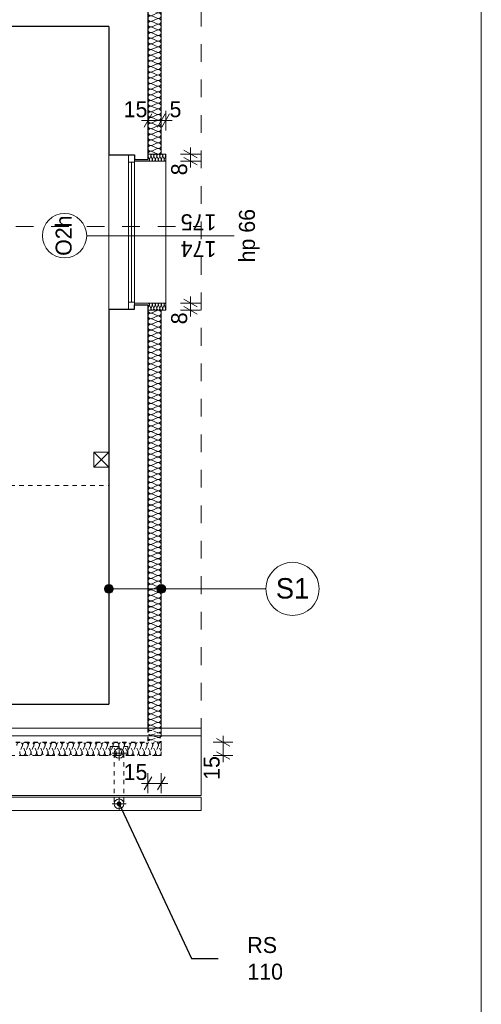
# Model space of a CAD drawing. Extents: x -21260 to 35740, y -2672 to 187028.
# Tile 110 of 120: x 30539 to 35740, y 128511 to 139611. Entities that reach past the tile are written whole.
import ezdxf

# ---------------------------------------------------------------- set-up
doc = ezdxf.new("R2010")
doc.units = 0
doc.header["$MEASUREMENT"] = 0
for name, pattern in [('Hidden Line', [100, 50, -50]), ('Hidden Line copy', [80, 40, -40]), ('Krawędzie ukryte', [150, 100, -50]), ('Przerywana', [400, 200, -200])]:
    doc.linetypes.add(name, pattern=pattern)
doc.layers.add('arch izolacje_Nr_Pióra__3', color=7, linetype='Continuous', lineweight=13, true_color=0xff6600)
doc.layers.add('Arch ocieplenie_Nr_Pióra__22', color=7, linetype='Continuous', lineweight=9, true_color=0x7f7f7f)
for name, color, linetype in [('Arch ocieplenie', 7, 'Continuous'), ('Arch opisy', 7, 'Continuous'), ('Arch wymiary', 7, 'Continuous')]:
    doc.layers.add(name, color=color, linetype=linetype)
for name, color, linetype, lineweight in [('Arch opisy okien_Nr_Pióra__21', 7, 'Continuous', 13), ('Arch opisy_Nr_Pióra__1', 7, 'Continuous', 25), ('Arch opisy_Nr_Pióra__21', 7, 'Continuous', 13), ('ARCH TABELA_Nr_Pióra__21', 7, 'Continuous', 13), ('Arch wymiary_Nr_Pióra__5', 7, 'Continuous', 13), ('INWENT DACH_Nr_Pióra__21', 7, 'Continuous', 13), ('INWENT KONST. DREWNIANA_Nr_Pióra__21', 7, 'Continuous', 13), ('INWENT ODWODNIENIE_Nr_Pióra__21', 7, 'Continuous', 13), ('INWENT OPISY_Nr_Pióra__21', 7, 'Continuous', 13), ('INWENT. OKNA_Nr_Pióra__5', 7, 'Continuous', 13), ('INWENT.ŚCIANY_Nr_Pióra__1', 7, 'Continuous', 25), ('INWENT.ŚCIANY_Nr_Pióra__21', 7, 'Continuous', 13)]:
    doc.layers.add(name, color=color, linetype=linetype, lineweight=lineweight)
doc.styles.add('GENERATED_STYLE_1', font='txt')
doc.styles.add('GENERATED_STYLE_4', font='txt')
doc.styles.add('GENERATED_STYLE_6', font='txt')
doc.styles.add('GENERATED_STYLE_7', font='txt')
doc.dimstyles.new('GENERATED_STYLE__1', dxfattribs={"dimtxt": 179.999995, "dimasz": 114, "dimexe": 0.18, "dimexo": 0, "dimgap": 0.09, "dimtad": 1, "dimdec": 0, "dimlfac": 0.1, "dimzin": 0, "dimdsep": 46, "dimtxsty": 'GENERATED_STYLE_1', "dimblk": 'ARROWHEAD_2', "dimblk1": 'ARROWHEAD_2', "dimblk2": 'ARROWHEAD_2', "dimcen": 0.09, "dimclrd": 7, "dimclre": 7, "dimclrt": 7, "dimazin": 0, "dimtfac": 1, "dimtdec": 4, "dimtmove": 0, "dimatfit": 3, "dimfxl": 0, "dimtolj": 1, "dimtzin": 0, "dimarcsym": 0})
doc.dimstyles.new('GENERATED_STYLE__3', dxfattribs={"dimtxt": 179.999995, "dimasz": 114, "dimexe": 0.18, "dimexo": 0, "dimgap": 0.09, "dimtad": 1, "dimtih": 1, "dimtoh": 1, "dimdec": 0, "dimlfac": 0.1, "dimzin": 0, "dimdsep": 46, "dimtxsty": 'GENERATED_STYLE_1', "dimblk": 'ARROWHEAD_2', "dimblk1": 'ARROWHEAD_2', "dimblk2": 'ARROWHEAD_2', "dimcen": 0.09, "dimclrd": 7, "dimclre": 7, "dimclrt": 7, "dimazin": 0, "dimtfac": 1, "dimtdec": 4, "dimtmove": 0, "dimatfit": 3, "dimfxl": 0, "dimtolj": 1, "dimtzin": 0, "dimarcsym": 0})
doc.dimstyles.new('GENERATED_STYLE__6', dxfattribs={"dimtxt": 0.18, "dimasz": 109.44, "dimexe": 0.18, "dimexo": 0.0625, "dimgap": 0.09, "dimtad": 0, "dimtih": 1, "dimtoh": 1, "dimdec": 4, "dimzin": 0, "dimdsep": 46, "dimcen": 0.09, "dimadec": 0, "dimazin": 0, "dimtfac": 1, "dimtdec": 4, "dimtmove": 0, "dimatfit": 3, "dimldrblk": 'ARROWHEAD_11', "dimfxl": 0, "dimtolj": 1, "dimtzin": 0, "dimarcsym": 0})

# ---------------------------------------------------------------- blocks, each defined once
blk = doc.blocks.new('Izolacja cieplna 14_213', base_point=(32134, 131466))
at = {"layer": 'Arch ocieplenie_Nr_Pióra__22', "linetype": 'Hidden Line copy'}
for p, q in [((30568, 131421), (30542, 131361)), ((30600, 131361), (30574, 131421)), ((30632, 131421), (30605, 131361)), ((30664, 131361), (30637, 131421)), ((30696, 131421), (30669, 131361)), ((30728, 131361), (30701, 131421)), ((30760, 131421), (30733, 131361)), ((30792, 131361), (30765, 131421)), ((30823, 131421), (30797, 131361)), ((30855, 131361), (30829, 131421)), ((30887, 131421), (30861, 131361)), ((30919, 131361), (30893, 131421)), ((30951, 131421), (30924, 131361)), ((30983, 131361), (30956, 131421)), ((31015, 131421), (30988, 131361)), ((31047, 131361), (31020, 131421)), ((31079, 131421), (31052, 131361)), ((31111, 131361), (31084, 131421)), ((31142, 131421), (31116, 131361)), ((31174, 131361), (31148, 131421)), ((31206, 131421), (31180, 131361)), ((31238, 131361), (31212, 131421)), ((31270, 131421), (31244, 131361)), ((31302, 131361), (31275, 131421)), ((31334, 131421), (31307, 131361)), ((31366, 131361), (31339, 131421)), ((31398, 131421), (31371, 131361)), ((31430, 131361), (31403, 131421)), ((31461, 131421), (31435, 131361)), ((31493, 131361), (31467, 131421)), ((31525, 131421), (31499, 131361)), ((31557, 131361), (31531, 131421)), ((31589, 131421), (31563, 131361)), ((31621, 131361), (31594, 131421)), ((31653, 131421), (31626, 131361)), ((31685, 131361), (31658, 131421)), ((31717, 131421), (31690, 131361)), ((31749, 131361), (31722, 131421)), ((31780, 131421), (31754, 131361)), ((31812, 131361), (31786, 131421)), ((31844, 131421), (31818, 131361)), ((31876, 131361), (31850, 131421)), ((31908, 131421), (31882, 131361)), ((31940, 131361), (31913, 131421)), ((31972, 131421), (31945, 131361)), ((32004, 131361), (31977, 131421)), ((32036, 131421), (32009, 131361)), ((32068, 131361), (32041, 131421)), ((32099, 131421), (32073, 131361)), ((32131, 131361), (32105, 131421))]:
    blk.add_line(p, q, dxfattribs=at)
for centre, start, end in [((30539, 131434), 336.3487, 203.6513), ((30603, 131434), 336.3487, 203.6513), ((30667, 131434), 336.3487, 203.6513), ((30730, 131434), 336.3487, 203.6513), ((30794, 131434), 336.3487, 203.6513), ((30858, 131434), 336.3487, 203.6513), ((30922, 131434), 336.3487, 203.6513), ((30986, 131434), 336.3487, 203.6513), ((31049, 131434), 336.3487, 203.6513), ((31113, 131434), 336.3487, 203.6513), ((31177, 131434), 336.3487, 203.6513), ((31241, 131434), 336.3487, 203.6513), ((31305, 131434), 336.3487, 203.6513), ((31368, 131434), 336.3487, 203.6513), ((31432, 131434), 336.3487, 203.6513), ((31496, 131434), 336.3487, 203.6513), ((31560, 131434), 336.3487, 203.6513), ((31624, 131434), 336.3487, 203.6513), ((31687, 131434), 336.3487, 203.6513), ((31751, 131434), 336.3487, 203.6513), ((31815, 131434), 336.3487, 203.6513), ((31879, 131434), 336.3487, 203.6513), ((31943, 131434), 336.3487, 203.6513), ((32006, 131434), 336.3487, 203.6513), ((32070, 131434), 336.3487, 203.6513), ((32134, 131434), 90, 203.6512), ((30571, 131348), 156.3487, 23.6512), ((30635, 131348), 156.3487, 23.6512), ((30698, 131348), 156.3487, 23.6512), ((30762, 131348), 156.3487, 23.6512), ((30826, 131348), 156.3487, 23.6512), ((30890, 131348), 156.3487, 23.6512), ((30954, 131348), 156.3487, 23.6512), ((31018, 131348), 156.3487, 23.6512), ((31081, 131348), 156.3487, 23.6512), ((31145, 131348), 156.3487, 23.6512), ((31209, 131348), 156.3487, 23.6512), ((31273, 131348), 156.3487, 23.6512), ((31337, 131348), 156.3487, 23.6512), ((31400, 131348), 156.3487, 23.6512), ((31464, 131348), 156.3487, 23.6512), ((31528, 131348), 156.3487, 23.6512), ((31592, 131348), 156.3487, 23.6512), ((31656, 131348), 156.3487, 23.6512), ((31719, 131348), 156.3487, 23.6512), ((31783, 131348), 156.3487, 23.6512), ((31847, 131348), 156.3487, 23.6512), ((31911, 131348), 156.3487, 23.6512), ((31975, 131348), 156.3487, 23.6512), ((32038, 131348), 156.3487, 23.6512), ((32102, 131348), 156.3487, 23.6512)]:
    blk.add_arc(centre, 31.9, start, end, dxfattribs=at)
blk = doc.blocks.new('Izolacja cieplna 14_215', base_point=(31984, 131466))
at = {"layer": 'Arch ocieplenie_Nr_Pióra__22', "linetype": 'Hidden Line copy'}
for p, q in [((32029, 131601), (32089, 131624)), ((32089, 131575), (32029, 131597)), ((32029, 131548), (32089, 131570)), ((32089, 131521), (32029, 131544)), ((32029, 131495), (32089, 131517)), ((32089, 131468), (32029, 131490))]:
    blk.add_line(p, q, dxfattribs=at)
for centre, start_param, end_param in [((32016, 131573), 4.299595, 8.266774), ((32016, 131519), 4.299595, 8.266774), ((32016, 131626), 0, 1.983589), ((32102, 131599), 1.158003, 5.125183), ((32102, 131546), 1.158003, 5.125183), ((32016, 131466), 4.299596, 6.283185), ((32102, 131493), 1.158003, 5.125183)]:
    blk.add_ellipse(centre, major_axis=(-31.9, 0), ratio=0.835901, start_param=start_param, end_param=end_param, dxfattribs=at)
blk = doc.blocks.new('Izolacja cieplna 14_217', base_point=(31984, 142936))
at = {"layer": 'Arch ocieplenie_Nr_Pióra__22', "linetype": 'Continuous'}
for p, q in [((32089, 142933), (32029, 142907)), ((32029, 142901), (32089, 142875)), ((32089, 142869), (32029, 142843)), ((32029, 142838), (32089, 142811)), ((32089, 142806), (32029, 142779)), ((32029, 142774), (32089, 142747)), ((32089, 142742), (32029, 142716)), ((32029, 142710), (32089, 142684)), ((32089, 142678), (32029, 142652)), ((32029, 142647), (32089, 142620)), ((32089, 142615), (32029, 142588)), ((32029, 142583), (32089, 142556)), ((32089, 142551), (32029, 142525)), ((32029, 142519), (32089, 142493)), ((32089, 142487), (32029, 142461)), ((32029, 142456), (32089, 142429)), ((32089, 142424), (32029, 142397)), ((32029, 142392), (32089, 142365)), ((32089, 142360), (32029, 142334)), ((32029, 142328), (32089, 142302)), ((32089, 142296), (32029, 142270)), ((32029, 142264), (32089, 142238)), ((32089, 142233), (32029, 142206)), ((32029, 142201), (32089, 142174)), ((32089, 142169), (32029, 142142)), ((32029, 142137), (32089, 142111)), ((32089, 142105), (32029, 142079)), ((32029, 142073), (32089, 142047)), ((32089, 142042), (32029, 142015)), ((32029, 142010), (32089, 141983)), ((32089, 141978), (32029, 141951)), ((32029, 141946), (32089, 141920)), ((32089, 141914), (32029, 141888)), ((32029, 141882), (32089, 141856)), ((32089, 141851), (32029, 141824)), ((32029, 141819), (32089, 141792)), ((32089, 141787), (32029, 141760)), ((32029, 141755), (32089, 141729)), ((32089, 141723), (32029, 141697)), ((32029, 141691), (32089, 141665)), ((32089, 141659), (32029, 141633)), ((32029, 141628), (32089, 141601)), ((32089, 141596), (32029, 141569)), ((32029, 141564), (32089, 141537)), ((32089, 141532), (32029, 141506)), ((32029, 141500), (32089, 141474)), ((32089, 141468), (32029, 141442)), ((32029, 141437), (32089, 141410)), ((32089, 141405), (32029, 141378)), ((32029, 141373), (32089, 141346)), ((32089, 141341), (32029, 141315)), ((32029, 141309), (32089, 141283)), ((32089, 141277), (32029, 141251)), ((32029, 141246), (32089, 141219)), ((32089, 141214), (32029, 141187)), ((32029, 141182), (32089, 141155)), ((32089, 141150), (32029, 141124)), ((32029, 141118), (32089, 141092)), ((32089, 141086), (32029, 141060)), ((32029, 141054), (32089, 141028)), ((32089, 141023), (32029, 140996)), ((32029, 140991), (32089, 140964)), ((32089, 140959), (32029, 140932)), ((32029, 140927), (32089, 140901)), ((32089, 140895), (32029, 140869)), ((32029, 140863), (32089, 140837)), ((32089, 140832), (32029, 140805)), ((32029, 140800), (32089, 140773)), ((32089, 140768), (32029, 140741)), ((32029, 140736), (32089, 140710)), ((32089, 140704), (32029, 140678)), ((32029, 140672), (32089, 140646)), ((32089, 140641), (32029, 140614)), ((32029, 140609), (32089, 140582)), ((32089, 140577), (32029, 140550)), ((32029, 140545), (32089, 140519)), ((32089, 140513), (32029, 140487)), ((32029, 140481), (32089, 140455)), ((32089, 140449), (32029, 140423)), ((32029, 140418), (32089, 140391)), ((32089, 140386), (32029, 140359)), ((32029, 140354), (32089, 140327)), ((32089, 140322), (32029, 140296)), ((32029, 140290), (32089, 140264)), ((32089, 140258), (32029, 140232)), ((32029, 140227), (32089, 140200)), ((32089, 140195), (32029, 140168)), ((32029, 140163), (32089, 140136)), ((32089, 140131), (32029, 140105)), ((32029, 140099), (32089, 140073)), ((32089, 140067), (32029, 140041)), ((32029, 140036), (32089, 140009)), ((32089, 140004), (32029, 139977)), ((32029, 139972), (32089, 139945)), ((32089, 139940), (32029, 139914)), ((32029, 139908), (32089, 139882)), ((32089, 139876), (32029, 139850)), ((32029, 139844), (32089, 139818)), ((32089, 139813), (32029, 139786)), ((32029, 139781), (32089, 139754)), ((32089, 139749), (32029, 139722)), ((32029, 139717), (32089, 139691)), ((32089, 139685), (32029, 139659)), ((32029, 139653), (32089, 139627)), ((32089, 139622), (32029, 139595)), ((32029, 139590), (32089, 139563)), ((32089, 139558), (32029, 139531)), ((32029, 139526), (32089, 139500)), ((32089, 139494), (32029, 139468)), ((32029, 139462), (32089, 139436)), ((32089, 139431), (32029, 139404)), ((32029, 139399), (32089, 139372)), ((32089, 139367), (32029, 139340)), ((32029, 139335), (32089, 139309)), ((32089, 139303), (32029, 139277)), ((32029, 139271), (32089, 139245)), ((32089, 139239), (32029, 139213)), ((32029, 139208), (32089, 139181)), ((32089, 139176), (32029, 139149)), ((32029, 139144), (32089, 139117)), ((32089, 139112), (32029, 139086)), ((32029, 139080), (32089, 139054)), ((32089, 139048), (32029, 139022)), ((32029, 139017), (32089, 138990)), ((32089, 138985), (32029, 138958)), ((32029, 138953), (32089, 138926)), ((32089, 138921), (32029, 138895)), ((32029, 138889), (32089, 138863)), ((32089, 138857), (32029, 138831)), ((32029, 138826), (32089, 138799)), ((32089, 138794), (32029, 138767)), ((32029, 138762), (32089, 138735)), ((32089, 138730), (32029, 138704)), ((32029, 138698), (32089, 138672)), ((32089, 138666), (32029, 138640)), ((32029, 138634), (32089, 138608)), ((32089, 138603), (32029, 138576)), ((32029, 138571), (32089, 138544)), ((32089, 138539), (32029, 138512)), ((32029, 138507), (32089, 138481)), ((32089, 138475), (32029, 138449)), ((32029, 138443), (32089, 138417)), ((32089, 138412), (32029, 138385)), ((32029, 138380), (32089, 138353)), ((32089, 138348), (32029, 138321)), ((32029, 138316), (32089, 138290)), ((32089, 138284), (32029, 138258)), ((32029, 138252), (32089, 138226)), ((32089, 138221), (32029, 138194)), ((32029, 138189), (32089, 138162)), ((32089, 138157), (32029, 138130)), ((32029, 138125), (32089, 138099))]:
    blk.add_line(p, q, dxfattribs=at)
for centre, start_param, end_param in [((32016, 142872), 1.158004, 5.125183), ((32016, 142936), 3.141593, 5.125182), ((32102, 142904), 4.299595, 8.266775), ((32102, 142840), 4.299595, 8.266775), ((32016, 142808), 1.158004, 5.125183), ((32016, 142745), 1.158004, 5.125183), ((32102, 142777), 4.299595, 8.266775), ((32102, 142713), 4.299595, 8.266775), ((32016, 142681), 1.158004, 5.125183), ((32016, 142617), 1.158004, 5.125183), ((32102, 142649), 4.299595, 8.266775), ((32016, 142554), 1.158004, 5.125183), ((32016, 142490), 1.158004, 5.125183), ((32102, 142586), 4.299595, 8.266775), ((32102, 142522), 4.299595, 8.266775), ((32016, 142426), 1.158004, 5.125183), ((32102, 142458), 4.299595, 8.266775), ((32102, 142395), 4.299595, 8.266775), ((32016, 142363), 1.158004, 5.125183), ((32016, 142299), 1.158004, 5.125183), ((32102, 142331), 4.299595, 8.266775), ((32102, 142267), 4.299595, 8.266775), ((32016, 142235), 1.158004, 5.125183), ((32016, 142172), 1.158004, 5.125183), ((32102, 142203), 4.299595, 8.266775), ((32016, 142108), 1.158004, 5.125183), ((32016, 142044), 1.158004, 5.125183), ((32102, 142140), 4.299595, 8.266775), ((32102, 142076), 4.299595, 8.266775), ((32016, 141981), 1.158004, 5.125183), ((32102, 142012), 4.299595, 8.266775), ((32102, 141949), 4.299595, 8.266775), ((32016, 141917), 1.158004, 5.125183), ((32016, 141853), 1.158004, 5.125183), ((32102, 141885), 4.299595, 8.266775), ((32102, 141821), 4.299595, 8.266775), ((32016, 141790), 1.158004, 5.125183), ((32016, 141726), 1.158004, 5.125183), ((32102, 141758), 4.299595, 8.266775), ((32016, 141662), 1.158004, 5.125183), ((32016, 141598), 1.158004, 5.125183), ((32102, 141694), 4.299595, 8.266775), ((32102, 141630), 4.299595, 8.266775), ((32016, 141535), 1.158004, 5.125183), ((32102, 141567), 4.299595, 8.266775), ((32102, 141503), 4.299595, 8.266775), ((32016, 141471), 1.158004, 5.125183), ((32016, 141407), 1.158004, 5.125183), ((32102, 141439), 4.299595, 8.266775), ((32016, 141344), 1.158004, 5.125183), ((32016, 141280), 1.158004, 5.125183), ((32102, 141376), 4.299595, 8.266775), ((32102, 141312), 4.299595, 8.266775), ((32016, 141216), 1.158004, 5.125183), ((32102, 141248), 4.299595, 8.266775), ((32102, 141185), 4.299595, 8.266775), ((32016, 141153), 1.158004, 5.125183), ((32016, 141089), 1.158004, 5.125183), ((32102, 141121), 4.299595, 8.266775), ((32102, 141057), 4.299595, 8.266775), ((32016, 141025), 1.158004, 5.125183), ((32016, 140962), 1.158004, 5.125183), ((32102, 140993), 4.299595, 8.266775), ((32016, 140898), 1.158004, 5.125183), ((32016, 140834), 1.158004, 5.125183), ((32102, 140930), 4.299595, 8.266775), ((32102, 140866), 4.299595, 8.266775), ((32016, 140771), 1.158004, 5.125183), ((32102, 140802), 4.299595, 8.266775), ((32102, 140739), 4.299595, 8.266775), ((32016, 140707), 1.158004, 5.125183), ((32016, 140643), 1.158004, 5.125183), ((32102, 140675), 4.299595, 8.266775), ((32102, 140611), 4.299595, 8.266775), ((32016, 140580), 1.158004, 5.125183), ((32016, 140516), 1.158004, 5.125183), ((32102, 140548), 4.299595, 8.266775), ((32016, 140452), 1.158004, 5.125183), ((32016, 140388), 1.158004, 5.125183), ((32102, 140484), 4.299595, 8.266775), ((32102, 140420), 4.299595, 8.266775), ((32016, 140325), 1.158004, 5.125183), ((32102, 140357), 4.299595, 8.266775), ((32102, 140293), 4.299595, 8.266775), ((32016, 140261), 1.158004, 5.125183), ((32016, 140197), 1.158004, 5.125183), ((32102, 140229), 4.299595, 8.266775), ((32102, 140166), 4.299595, 8.266775), ((32016, 140134), 1.158004, 5.125183), ((32016, 140070), 1.158004, 5.125183), ((32102, 140102), 4.299595, 8.266775), ((32016, 140006), 1.158004, 5.125183), ((32016, 139943), 1.158004, 5.125183), ((32102, 140038), 4.299595, 8.266775), ((32102, 139975), 4.299595, 8.266775), ((32016, 139879), 1.158004, 5.125183), ((32102, 139911), 4.299595, 8.266775), ((32102, 139847), 4.299595, 8.266775), ((32016, 139815), 1.158004, 5.125183), ((32016, 139752), 1.158004, 5.125183), ((32102, 139783), 4.299595, 8.266775), ((32102, 139720), 4.299595, 8.266775), ((32016, 139688), 1.158004, 5.125183), ((32016, 139624), 1.158004, 5.125183), ((32102, 139656), 4.299595, 8.266775), ((32016, 139561), 1.158004, 5.125183), ((32016, 139497), 1.158004, 5.125183), ((32102, 139592), 4.299595, 8.266775), ((32102, 139529), 4.299595, 8.266775), ((32016, 139433), 1.158004, 5.125183), ((32102, 139465), 4.299595, 8.266775), ((32102, 139401), 4.299595, 8.266775), ((32016, 139370), 1.158004, 5.125183), ((32016, 139306), 1.158004, 5.125183), ((32102, 139338), 4.299595, 8.266775), ((32102, 139274), 4.299595, 8.266775), ((32016, 139242), 1.158004, 5.125183), ((32016, 139178), 1.158004, 5.125183), ((32102, 139210), 4.299595, 8.266775), ((32016, 139115), 1.158004, 5.125183), ((32016, 139051), 1.158004, 5.125183), ((32102, 139147), 4.299595, 8.266775), ((32102, 139083), 4.299595, 8.266775), ((32016, 138987), 1.158004, 5.125183), ((32102, 139019), 4.299595, 8.266775), ((32102, 138956), 4.299595, 8.266775), ((32016, 138924), 1.158004, 5.125183), ((32016, 138860), 1.158004, 5.125183), ((32102, 138892), 4.299595, 8.266775), ((32102, 138828), 4.299595, 8.266775), ((32016, 138796), 1.158004, 5.125183), ((32016, 138733), 1.158004, 5.125183), ((32102, 138765), 4.299595, 8.266775), ((32016, 138669), 1.158004, 5.125183), ((32016, 138605), 1.158004, 5.125183), ((32102, 138701), 4.299595, 8.266775), ((32102, 138637), 4.299595, 8.266775), ((32016, 138542), 1.158004, 5.125183), ((32102, 138573), 4.299595, 8.266775), ((32102, 138510), 4.299595, 8.266775), ((32016, 138478), 1.158004, 5.125183), ((32016, 138414), 1.158004, 5.125183), ((32102, 138446), 4.299595, 8.266775), ((32102, 138382), 4.299595, 8.266775), ((32016, 138351), 1.158004, 5.125183), ((32016, 138287), 1.158004, 5.125183), ((32102, 138319), 4.299595, 8.266775), ((32016, 138223), 1.158004, 5.125183), ((32016, 138160), 1.158004, 5.125183), ((32102, 138255), 4.299595, 8.266775), ((32102, 138191), 4.299595, 8.266775), ((32016, 138096), 1.158004, 3.141593), ((32102, 138128), 4.299595, 8.266775)]:
    blk.add_ellipse(centre, major_axis=(31.9, 0), ratio=0.998132, start_param=start_param, end_param=end_param, dxfattribs=at)
blk = doc.blocks.new('Izolacja cieplna 14_218', base_point=(31984, 131626))
at = {"layer": 'Arch ocieplenie_Nr_Pióra__22', "linetype": 'Continuous'}
for p, q in [((32029, 136307), (32089, 136333)), ((32089, 136275), (32029, 136301)), ((32029, 136243), (32089, 136270)), ((32089, 136211), (32029, 136238)), ((32029, 136179), (32089, 136206)), ((32089, 136148), (32029, 136174)), ((32029, 136116), (32089, 136142)), ((32089, 136084), (32029, 136110)), ((32029, 136052), (32089, 136079)), ((32089, 136020), (32029, 136047)), ((32029, 135988), (32089, 136015)), ((32089, 135957), (32029, 135983)), ((32029, 135925), (32089, 135951)), ((32089, 135893), (32029, 135919)), ((32029, 135861), (32089, 135888)), ((32089, 135829), (32029, 135856)), ((32029, 135798), (32089, 135824)), ((32089, 135766), (32029, 135792)), ((32029, 135734), (32089, 135760)), ((32089, 135702), (32029, 135729)), ((32029, 135670), (32089, 135697)), ((32089, 135638), (32029, 135665)), ((32029, 135607), (32089, 135633)), ((32089, 135575), (32029, 135601)), ((32029, 135543), (32089, 135569)), ((32089, 135511), (32029, 135538)), ((32029, 135479), (32089, 135506)), ((32089, 135447), (32029, 135474)), ((32029, 135416), (32089, 135442)), ((32089, 135384), (32029, 135410)), ((32029, 135352), (32089, 135378)), ((32089, 135320), (32029, 135347)), ((32029, 135288), (32089, 135315)), ((32089, 135257), (32029, 135283)), ((32029, 135225), (32089, 135251)), ((32089, 135193), (32029, 135219)), ((32029, 135161), (32089, 135188)), ((32089, 135129), (32029, 135156)), ((32029, 135097), (32089, 135124)), ((32089, 135066), (32029, 135092)), ((32029, 135034), (32089, 135060)), ((32089, 135002), (32029, 135028)), ((32029, 134970), (32089, 134997)), ((32089, 134938), (32029, 134965)), ((32029, 134906), (32089, 134933)), ((32089, 134875), (32029, 134901)), ((32029, 134843), (32089, 134869)), ((32089, 134811), (32029, 134837)), ((32029, 134779), (32089, 134806)), ((32089, 134747), (32029, 134774)), ((32029, 134715), (32089, 134742)), ((32089, 134684), (32029, 134710)), ((32029, 134652), (32089, 134678)), ((32089, 134620), (32029, 134646)), ((32029, 134588), (32089, 134615)), ((32089, 134556), (32029, 134583)), ((32029, 134525), (32089, 134551)), ((32089, 134493), (32029, 134519)), ((32029, 134461), (32089, 134487)), ((32089, 134429), (32029, 134456)), ((32029, 134397), (32089, 134424)), ((32089, 134365), (32029, 134392)), ((32029, 134334), (32089, 134360)), ((32089, 134302), (32029, 134328)), ((32029, 134270), (32089, 134296)), ((32089, 134238), (32029, 134265)), ((32029, 134206), (32089, 134233)), ((32089, 134174), (32029, 134201)), ((32029, 134143), (32089, 134169)), ((32089, 134111), (32029, 134137)), ((32029, 134079), (32089, 134105)), ((32089, 134047), (32029, 134074)), ((32029, 134015), (32089, 134042)), ((32089, 133984), (32029, 134010)), ((32029, 133952), (32089, 133978)), ((32089, 133920), (32029, 133946)), ((32029, 133888), (32089, 133915)), ((32089, 133856), (32029, 133883)), ((32029, 133824), (32089, 133851)), ((32089, 133793), (32029, 133819)), ((32029, 133761), (32089, 133787)), ((32089, 133729), (32029, 133755)), ((32029, 133697), (32089, 133724)), ((32089, 133665), (32029, 133692)), ((32029, 133633), (32089, 133660)), ((32089, 133602), (32029, 133628)), ((32029, 133570), (32089, 133596)), ((32089, 133538), (32029, 133564)), ((32029, 133506), (32089, 133533)), ((32089, 133474), (32029, 133501)), ((32029, 133443), (32089, 133469)), ((32089, 133411), (32029, 133437)), ((32029, 133379), (32089, 133405)), ((32089, 133347), (32029, 133374)), ((32029, 133315), (32089, 133342)), ((32089, 133283), (32029, 133310)), ((32029, 133252), (32089, 133278)), ((32089, 133220), (32029, 133246)), ((32029, 133188), (32089, 133214)), ((32089, 133156), (32029, 133183)), ((32029, 133124), (32089, 133151)), ((32089, 133092), (32029, 133119)), ((32029, 133061), (32089, 133087)), ((32089, 133029), (32029, 133055)), ((32029, 132997), (32089, 133023)), ((32089, 132965), (32029, 132992)), ((32029, 132933), (32089, 132960)), ((32089, 132902), (32029, 132928)), ((32029, 132870), (32089, 132896)), ((32089, 132838), (32029, 132864)), ((32029, 132806), (32089, 132833)), ((32089, 132774), (32029, 132801)), ((32029, 132742), (32089, 132769)), ((32089, 132711), (32029, 132737)), ((32029, 132679), (32089, 132705)), ((32089, 132647), (32029, 132673)), ((32029, 132615), (32089, 132642)), ((32089, 132583), (32029, 132610)), ((32029, 132551), (32089, 132578)), ((32089, 132520), (32029, 132546)), ((32029, 132488), (32089, 132514)), ((32089, 132456), (32029, 132482)), ((32029, 132424), (32089, 132451)), ((32089, 132392), (32029, 132419)), ((32029, 132360), (32089, 132387)), ((32089, 132329), (32029, 132355)), ((32029, 132297), (32089, 132323)), ((32089, 132265), (32029, 132291)), ((32029, 132233), (32089, 132260)), ((32089, 132201), (32029, 132228)), ((32029, 132170), (32089, 132196)), ((32089, 132138), (32029, 132164)), ((32029, 132106), (32089, 132132)), ((32089, 132074), (32029, 132101)), ((32029, 132042), (32089, 132069)), ((32089, 132010), (32029, 132037)), ((32029, 131979), (32089, 132005)), ((32089, 131947), (32029, 131973)), ((32029, 131915), (32089, 131941)), ((32089, 131883), (32029, 131910)), ((32029, 131851), (32089, 131878)), ((32089, 131819), (32029, 131846)), ((32029, 131788), (32089, 131814)), ((32089, 131756), (32029, 131782)), ((32029, 131724), (32089, 131750)), ((32089, 131692), (32029, 131719)), ((32029, 131660), (32089, 131687)), ((32089, 131629), (32029, 131655))]:
    blk.add_line(p, q, dxfattribs=at)
for centre, start_param, end_param in [((32016, 136272), 4.299595, 8.266774), ((32016, 136336), 0, 1.983589), ((32102, 136304), 1.158003, 5.125183), ((32016, 136209), 4.299595, 8.266774), ((32102, 136240), 1.158003, 5.125183), ((32102, 136177), 1.158003, 5.125183), ((32016, 136145), 4.299595, 8.266774), ((32016, 136081), 4.299595, 8.266774), ((32102, 136113), 1.158003, 5.125183), ((32102, 136049), 1.158003, 5.125183), ((32016, 136018), 4.299595, 8.266774), ((32016, 135954), 4.299595, 8.266774), ((32102, 135986), 1.158003, 5.125183), ((32016, 135890), 4.299595, 8.266774), ((32016, 135827), 4.299595, 8.266774), ((32102, 135922), 1.158003, 5.125183), ((32102, 135858), 1.158003, 5.125183), ((32016, 135763), 4.299595, 8.266774), ((32102, 135795), 1.158003, 5.125183), ((32102, 135731), 1.158003, 5.125183), ((32016, 135699), 4.299595, 8.266774), ((32016, 135636), 4.299595, 8.266774), ((32102, 135668), 1.158003, 5.125183), ((32016, 135572), 4.299595, 8.266774), ((32016, 135508), 4.299595, 8.266774), ((32102, 135604), 1.158003, 5.125183), ((32102, 135540), 1.158003, 5.125183), ((32016, 135445), 4.299595, 8.266774), ((32102, 135477), 1.158003, 5.125183), ((32102, 135413), 1.158003, 5.125183), ((32016, 135381), 4.299595, 8.266774), ((32016, 135317), 4.299595, 8.266774), ((32102, 135349), 1.158003, 5.125183), ((32102, 135286), 1.158003, 5.125183), ((32016, 135254), 4.299595, 8.266774), ((32016, 135190), 4.299595, 8.266774), ((32102, 135222), 1.158003, 5.125183), ((32016, 135127), 4.299595, 8.266774), ((32016, 135063), 4.299595, 8.266774), ((32102, 135158), 1.158003, 5.125183), ((32102, 135095), 1.158003, 5.125183), ((32016, 134999), 4.299595, 8.266774), ((32102, 135031), 1.158003, 5.125183), ((32102, 134967), 1.158003, 5.125183), ((32016, 134936), 4.299595, 8.266774), ((32016, 134872), 4.299595, 8.266774), ((32102, 134904), 1.158003, 5.125183), ((32102, 134840), 1.158003, 5.125183), ((32016, 134808), 4.299595, 8.266774), ((32016, 134745), 4.299595, 8.266774), ((32102, 134776), 1.158003, 5.125183), ((32016, 134681), 4.299595, 8.266774), ((32016, 134617), 4.299595, 8.266774), ((32102, 134713), 1.158003, 5.125183), ((32102, 134649), 1.158003, 5.125183), ((32016, 134554), 4.299595, 8.266774), ((32102, 134586), 1.158003, 5.125183), ((32102, 134522), 1.158003, 5.125183), ((32016, 134490), 4.299595, 8.266774), ((32016, 134426), 4.299595, 8.266774), ((32102, 134458), 1.158003, 5.125183), ((32102, 134395), 1.158003, 5.125183), ((32016, 134363), 4.299595, 8.266774), ((32016, 134299), 4.299595, 8.266774), ((32102, 134331), 1.158003, 5.125183), ((32016, 134235), 4.299595, 8.266774), ((32016, 134172), 4.299595, 8.266774), ((32102, 134267), 1.158003, 5.125183), ((32102, 134204), 1.158003, 5.125183), ((32016, 134108), 4.299595, 8.266774), ((32102, 134140), 1.158003, 5.125183), ((32102, 134076), 1.158003, 5.125183), ((32016, 134045), 4.299595, 8.266774), ((32016, 133981), 4.299595, 8.266774), ((32102, 134013), 1.158003, 5.125183), ((32102, 133949), 1.158003, 5.125183), ((32016, 133917), 4.299595, 8.266774), ((32016, 133854), 4.299595, 8.266774), ((32102, 133885), 1.158003, 5.125183), ((32016, 133790), 4.299595, 8.266774), ((32016, 133726), 4.299595, 8.266774), ((32102, 133822), 1.158003, 5.125183), ((32102, 133758), 1.158003, 5.125183), ((32016, 133663), 4.299595, 8.266774), ((32102, 133694), 1.158003, 5.125183), ((32102, 133631), 1.158003, 5.125183), ((32016, 133599), 4.299595, 8.266774), ((32016, 133535), 4.299595, 8.266774), ((32102, 133567), 1.158003, 5.125183), ((32102, 133503), 1.158003, 5.125183), ((32016, 133472), 4.299595, 8.266774), ((32016, 133408), 4.299595, 8.266774), ((32102, 133440), 1.158003, 5.125183), ((32016, 133344), 4.299595, 8.266774), ((32016, 133281), 4.299595, 8.266774), ((32102, 133376), 1.158003, 5.125183), ((32102, 133313), 1.158003, 5.125183), ((32016, 133217), 4.299595, 8.266774), ((32102, 133249), 1.158003, 5.125183), ((32102, 133185), 1.158003, 5.125183), ((32016, 133153), 4.299595, 8.266774), ((32016, 133090), 4.299595, 8.266774), ((32102, 133122), 1.158003, 5.125183), ((32102, 133058), 1.158003, 5.125183), ((32016, 133026), 4.299595, 8.266774), ((32016, 132962), 4.299595, 8.266774), ((32102, 132994), 1.158003, 5.125183), ((32016, 132899), 4.299595, 8.266774), ((32016, 132835), 4.299595, 8.266774), ((32102, 132931), 1.158003, 5.125183), ((32102, 132867), 1.158003, 5.125183), ((32016, 132772), 4.299595, 8.266774), ((32102, 132803), 1.158003, 5.125183), ((32102, 132740), 1.158003, 5.125183), ((32016, 132708), 4.299595, 8.266774), ((32016, 132644), 4.299595, 8.266774), ((32102, 132676), 1.158003, 5.125183), ((32102, 132612), 1.158003, 5.125183), ((32016, 132581), 4.299595, 8.266774), ((32016, 132517), 4.299595, 8.266774), ((32102, 132549), 1.158003, 5.125183), ((32016, 132453), 4.299595, 8.266774), ((32016, 132390), 4.299595, 8.266774), ((32102, 132485), 1.158003, 5.125183), ((32102, 132421), 1.158003, 5.125183), ((32016, 132326), 4.299595, 8.266774), ((32102, 132358), 1.158003, 5.125183), ((32102, 132294), 1.158003, 5.125183), ((32016, 132262), 4.299595, 8.266774), ((32016, 132199), 4.299595, 8.266774), ((32102, 132231), 1.158003, 5.125183), ((32102, 132167), 1.158003, 5.125183), ((32016, 132135), 4.299595, 8.266774), ((32016, 132071), 4.299595, 8.266774), ((32102, 132103), 1.158003, 5.125183), ((32016, 132008), 4.299595, 8.266774), ((32016, 131944), 4.299595, 8.266774), ((32102, 132040), 1.158003, 5.125183), ((32102, 131976), 1.158003, 5.125183), ((32016, 131880), 4.299595, 8.266774), ((32102, 131912), 1.158003, 5.125183), ((32102, 131849), 1.158003, 5.125183), ((32016, 131817), 4.299595, 8.266774), ((32016, 131753), 4.299595, 8.266774), ((32102, 131785), 1.158003, 5.125183), ((32102, 131721), 1.158003, 5.125183), ((32016, 131690), 4.299595, 8.266774), ((32016, 131626), 4.299596, 6.283185), ((32102, 131658), 1.158003, 5.125183)]:
    blk.add_ellipse(centre, major_axis=(-31.9, 0), ratio=0.997574, start_param=start_param, end_param=end_param, dxfattribs=at)
blk = doc.blocks.new('Izolacja cieplna 14_225', base_point=(32184, 138016))
at = {"layer": 'Arch ocieplenie_Nr_Pióra__22', "linetype": 'Continuous'}
for p, q in [((31999, 138040), (31985, 138072)), ((32016, 138072), (32002, 138040)), ((32033, 138040), (32019, 138072)), ((32049, 138072), (32035, 138040)), ((32066, 138040), (32052, 138072)), ((32083, 138072), (32069, 138040)), ((32099, 138040), (32085, 138072)), ((32116, 138072), (32102, 138040)), ((32133, 138040), (32119, 138072)), ((32149, 138072), (32135, 138040)), ((32166, 138040), (32152, 138072)), ((32183, 138072), (32169, 138040))]:
    blk.add_line(p, q, dxfattribs=at)
for centre, start_param, end_param in [((32001, 138079), 1.158003, 5.125183), ((32034, 138079), 1.158003, 5.125183), ((32067, 138079), 1.158003, 5.125183), ((32101, 138079), 1.158003, 5.125183), ((32134, 138079), 1.158003, 5.125183), ((32167, 138079), 1.158003, 5.125183), ((31984, 138033), 6.283185, 8.266774), ((32017, 138033), 4.299595, 8.266774), ((32051, 138033), 4.299595, 8.266774), ((32084, 138033), 4.299595, 8.266774), ((32117, 138033), 4.299595, 8.266774), ((32151, 138033), 4.299595, 8.266774), ((32184, 138033), 4.299596, 6.283185)]:
    blk.add_ellipse(centre, major_axis=(0, -17), ratio=0.979571, start_param=start_param, end_param=end_param, dxfattribs=at)
blk = doc.blocks.new('Izolacja cieplna 14_226', base_point=(32184, 136416))
at = {"layer": 'Arch ocieplenie_Nr_Pióra__22', "linetype": 'Continuous'}
for p, q in [((31999, 136392), (31985, 136360)), ((32016, 136360), (32002, 136392)), ((32033, 136392), (32019, 136360)), ((32049, 136360), (32035, 136392)), ((32066, 136392), (32052, 136360)), ((32083, 136360), (32069, 136392)), ((32099, 136392), (32085, 136360)), ((32116, 136360), (32102, 136392)), ((32133, 136392), (32119, 136360)), ((32149, 136360), (32135, 136392)), ((32166, 136392), (32152, 136360)), ((32183, 136360), (32169, 136392))]:
    blk.add_line(p, q, dxfattribs=at)
for centre, start_param, end_param in [((32017, 136399), 1.158004, 5.125183), ((32051, 136399), 1.158004, 5.125183), ((32084, 136399), 1.158004, 5.125183), ((32117, 136399), 1.158004, 5.125183), ((32151, 136399), 1.158004, 5.125183), ((32001, 136353), 4.299595, 8.266775), ((31984, 136399), 1.158004, 3.141593), ((32034, 136353), 4.299595, 8.266775), ((32067, 136353), 4.299595, 8.266775), ((32101, 136353), 4.299595, 8.266775), ((32134, 136353), 4.299595, 8.266775), ((32167, 136353), 4.299595, 8.266775), ((32184, 136399), 3.141593, 5.125182)]:
    blk.add_ellipse(centre, major_axis=(0, -17), ratio=0.979571, start_param=start_param, end_param=end_param, dxfattribs=at)
blk = doc.blocks.new('Linia_79', base_point=(32134, 133194))
at = {"layer": 'Arch opisy_Nr_Pióra__21', "linetype": 'Continuous'}
blk.add_line((32134, 133194), (33313, 133194), dxfattribs=at)
blk.add_circle((33613, 133194), 300, dxfattribs=at)
blk = doc.blocks.new('Linia_80', base_point=(31544, 133194))
at = {"layer": 'Arch opisy_Nr_Pióra__21', "linetype": 'Continuous'}
for points in [[(31594, 133194), (31590, 133213), (31579, 133230), (31563, 133240), (31544, 133244), (31525, 133240), (31509, 133230), (31498, 133213), (31494, 133194), (31498, 133175), (31509, 133159), (31525, 133148), (31544, 133144), (31563, 133148), (31579, 133159), (31590, 133175)], [(32184, 133194), (32180, 133213), (32169, 133230), (32153, 133240), (32134, 133244), (32115, 133240), (32099, 133230), (32088, 133213), (32084, 133194), (32088, 133175), (32099, 133159), (32115, 133148), (32134, 133144), (32153, 133148), (32169, 133159), (32180, 133175)]]:
    blk.add_hatch(color=256, dxfattribs=at).paths.add_polyline_path(points, flags=0)
blk.add_line((31594, 133194), (32084, 133194), dxfattribs=at)
for centre in [(31544, 133194), (32134, 133194)]:
    blk.add_circle(centre, 50, dxfattribs=at)
blk = doc.blocks.new('*D728')
at = {"layer": 'Arch wymiary_Nr_Pióra__5', "linetype": 'Continuous'}
for p, q in [((31984, 130890), (31984, 131115)), ((32134, 130890), (32134, 131115)), ((31911, 131002), (31984, 131002)), ((32027, 131077), (31941, 130927)), ((31984, 131002), (32134, 131002)), ((32091, 130927), (32177, 131077)), ((32134, 131002), (32207, 131002))]:
    blk.add_line(p, q, dxfattribs=at)
at = {"layer": 'Arch wymiary_Nr_Pióra__5', "insert": (31710, 131038), "char_height": 180, "attachment_point": 7, "style": 'GENERATED_STYLE_1'}
blk.add_mtext('{15}', dxfattribs=at)
blk = doc.blocks.new('ARROWHEAD_2')
at = {"color": 0, "linetype": 'Continuous', "lineweight": 0}
for p, q in [((0, 0), (-1, 0)), ((-0.378, -0.655), (0.378, 0.655))]:
    blk.add_line(p, q, dxfattribs=at)
blk = doc.blocks.new('*D729')
at = {"layer": 'Arch wymiary_Nr_Pióra__5', "linetype": 'Continuous'}
for p, q in [((32830, 131466), (32830, 131539)), ((32942, 131466), (32717, 131466)), ((32905, 131423), (32755, 131509)), ((32830, 131316), (32830, 131466)), ((32942, 131316), (32717, 131316)), ((32755, 131359), (32905, 131273)), ((32830, 131242), (32830, 131316))]:
    blk.add_line(p, q, dxfattribs=at)
at = {"layer": 'Arch wymiary_Nr_Pióra__5', "insert": (32794, 131042), "char_height": 180, "attachment_point": 7, "rotation": 90, "style": 'GENERATED_STYLE_1'}
blk.add_mtext('{15}', dxfattribs=at)
blk = doc.blocks.new('*D732')
at = {"layer": 'Arch wymiary_Nr_Pióra__5', "linetype": 'Continuous'}
for p, q in [((32577, 138096), (32352, 138096)), ((32389, 138139), (32539, 138053)), ((32464, 138096), (32464, 138169)), ((32464, 138016), (32464, 138096)), ((32577, 138016), (32352, 138016)), ((32539, 137973), (32389, 138059)), ((32464, 137943), (32464, 138016))]:
    blk.add_line(p, q, dxfattribs=at)
at = {"layer": 'Arch wymiary_Nr_Pióra__5', "insert": (32428, 137857), "char_height": 180, "attachment_point": 7, "rotation": 90, "style": 'GENERATED_STYLE_1'}
blk.add_mtext('{8}', dxfattribs=at)
blk = doc.blocks.new('*D733')
at = {"layer": 'Arch wymiary_Nr_Pióra__5', "linetype": 'Continuous'}
for p, q in [((32389, 136459), (32539, 136373)), ((32464, 136416), (32464, 136489)), ((32577, 136416), (32352, 136416)), ((32577, 136336), (32352, 136336)), ((32539, 136293), (32389, 136379)), ((32464, 136336), (32464, 136416)), ((32464, 136263), (32464, 136336))]:
    blk.add_line(p, q, dxfattribs=at)
at = {"layer": 'Arch wymiary_Nr_Pióra__5', "insert": (32428, 136177), "char_height": 180, "attachment_point": 7, "rotation": 90, "style": 'GENERATED_STYLE_1'}
blk.add_mtext('{8}', dxfattribs=at)
blk = doc.blocks.new('*D734')
at = {"layer": 'Arch wymiary_Nr_Pióra__5', "linetype": 'Continuous'}
for p, q in [((32027, 138548), (31941, 138398)), ((31984, 138360), (31984, 138585)), ((32091, 138398), (32177, 138548)), ((32134, 138360), (32134, 138585)), ((31911, 138473), (31984, 138473)), ((31984, 138473), (32134, 138473))]:
    blk.add_line(p, q, dxfattribs=at)
at = {"layer": 'Arch wymiary_Nr_Pióra__5', "char_height": 180, "attachment_point": 7, "style": 'GENERATED_STYLE_1'}
for s, insert in [('{15}', (31710, 138509)), ('{5}', (32227, 138509))]:
    blk.add_mtext(s, dxfattribs=dict(at, insert=insert))
blk = doc.blocks.new('*D735')
at = {"layer": 'Arch wymiary_Nr_Pióra__5', "linetype": 'Continuous'}
for p, q in [((32091, 138398), (32177, 138548)), ((32134, 138360), (32134, 138585)), ((32227, 138548), (32141, 138398)), ((32184, 138360), (32184, 138585)), ((32134, 138473), (32184, 138473)), ((32184, 138473), (32257, 138473))]:
    blk.add_line(p, q, dxfattribs=at)
at = {"layer": 'Arch wymiary_Nr_Pióra__5', "char_height": 180, "attachment_point": 7, "style": 'GENERATED_STYLE_1'}
for s, insert in [('{15}', (31710, 138509)), ('{5}', (32227, 138509))]:
    blk.add_mtext(s, dxfattribs=dict(at, insert=insert))
blk = doc.blocks.new('ARROWHEAD_11')
at = {"color": 0, "linetype": 'Continuous', "lineweight": 0}
blk.add_line((0, 0), (-1, 0), dxfattribs=at)
at = {"color": 0, "linetype": 'Continuous', "lineweight": 0, "const_width": 0.25, "flags": 128}
blk.add_lwpolyline([(-0.125, 0, 1), (0.125, 0, 1)], format="xyb", close=True, dxfattribs=at)

msp = doc.modelspace()

# ---------------------------------------------------------------- linework, layer by layer
at = {"layer": 'arch izolacje_Nr_Pióra__3', "linetype": 'Continuous'}
for p, q in [((32134.1, 142935.9), (32134.1, 138095.9)), ((32184.1, 138095.9), (31984.1, 138095.9)), ((32184.1, 138015.9), (32184.1, 138095.9)), ((32184.1, 138015.9), (31834.1, 138015.9)), ((32184.1, 138015.9), (32184.1, 136415.9)), ((31834.1, 136415.9), (32184.1, 136415.9)), ((32184.1, 136335.9), (31984.1, 136335.9)), ((32134.1, 136335.9), (32134.1, 131625.9)), ((32184.1, 136415.9), (32184.1, 136335.9))]:
    msp.add_line(p, q, dxfattribs=at)
at = {"layer": 'arch izolacje_Nr_Pióra__3', "linetype": 'Krawędzie ukryte'}
for p, q in [((32134.1, 131625.9), (32134.1, 131315.9)), ((32134.1, 131315.9), (-11060.9, 131315.9)), ((31559.1, 131315.9), (31559.1, 131415.9)), ((31559.1, 131415.9), (31759.1, 131415.9)), ((31759.1, 131415.9), (31759.1, 131315.9))]:
    msp.add_line(p, q, dxfattribs=at)
at = {"layer": 'Arch opisy okien_Nr_Pióra__21', "linetype": 'Continuous'}
msp.add_circle((31044.1, 137175.9), 250, dxfattribs=at)
at = {"layer": 'ARCH TABELA_Nr_Pióra__21', "linetype": 'Continuous'}
msp.add_line((35740.1, 147028.4), (35740.1, 117328.4), dxfattribs=at)
at = {"layer": 'INWENT DACH_Nr_Pióra__21', "linetype": 'Przerywana'}
for p, q in [((32584.1, 142935.9), (32584.1, 131625.9)), ((-11505.9, 137280.9), (32584.1, 137280.9))]:
    msp.add_line(p, q, dxfattribs=at)
at = {"layer": 'INWENT DACH_Nr_Pióra__21', "linetype": 'Hidden Line'}
msp.add_line((11634.1, 134360.9), (31544.1, 134360.9), dxfattribs=at)
at = {"layer": 'INWENT DACH_Nr_Pióra__21', "linetype": 'Continuous'}
for p, q in [((-11505.9, 131625.9), (32584.1, 131625.9)), ((-11505.9, 131535.9), (32584.1, 131535.9)), ((32584.1, 131625.9), (32584.1, 130865.9)), ((-11505.9, 130865.9), (32584.1, 130865.9)), ((-11505.9, 130845.9), (32584.1, 130845.9)), ((-11505.9, 130695.9), (32584.1, 130695.9))]:
    msp.add_line(p, q, dxfattribs=at)
at = {"layer": 'INWENT KONST. DREWNIANA_Nr_Pióra__21', "linetype": 'Continuous'}
for p, q in [((31374.1, 134735.9), (31544.1, 134735.9)), ((31374.1, 134565.9), (31374.1, 134735.9)), ((31374.1, 134565.9), (31544.1, 134735.9)), ((31374.1, 134735.9), (31544.1, 134565.9)), ((31544.1, 134735.9), (31544.1, 134565.9)), ((31544.1, 134565.9), (31374.1, 134565.9))]:
    msp.add_line(p, q, dxfattribs=at)
at = {"layer": 'INWENT ODWODNIENIE_Nr_Pióra__21', "linetype": 'Continuous'}
for p, q in [((31579.1, 131340.9), (31739.1, 131340.9)), ((31659.1, 131260.9), (31659.1, 131420.9)), ((31579.1, 130770.9), (31739.1, 130770.9)), ((31659.1, 130690.9), (31659.1, 130850.9)), ((32584.1, 130845.9), (32584.1, 130695.9))]:
    msp.add_line(p, q, dxfattribs=at)
at = {"layer": 'INWENT ODWODNIENIE_Nr_Pióra__21', "linetype": 'Hidden Line'}
for p, q in [((31604.1, 131340.9), (31604.1, 130770.9)), ((31714.1, 131340.9), (31714.1, 130770.9))]:
    msp.add_line(p, q, dxfattribs=at)
at = {"layer": 'INWENT ODWODNIENIE_Nr_Pióra__21', "linetype": 'Continuous'}
for centre in [(31659.1, 131340.9), (31659.1, 130770.9)]:
    msp.add_circle(centre, 55, dxfattribs=at)
at = {"layer": 'INWENT OPISY_Nr_Pióra__21', "linetype": 'Continuous'}
msp.add_line((31294.1, 137175.9), (32954.1, 137175.9), dxfattribs=at)
at = {"layer": 'INWENT. OKNA_Nr_Pióra__5', "linetype": 'Continuous'}
for p, q in [((31764.1, 138085.9), (31764.1, 136345.9)), ((31834.1, 138085.9), (31764.1, 138085.9)), ((31834.1, 136345.9), (31834.1, 138085.9)), ((31834.1, 138005.9), (31764.1, 138005.9)), ((31799.1, 136425.9), (31799.1, 138005.9)), ((31834.1, 136425.9), (31764.1, 136425.9)), ((31834.1, 136345.9), (31764.1, 136345.9))]:
    msp.add_line(p, q, dxfattribs=at)
at = {"layer": 'INWENT.ŚCIANY_Nr_Pióra__1', "linetype": 'Continuous'}
for p, q in [((31984.1, 142935.9), (31984.1, 138035.9)), ((31544.1, 139535.9), (28074.1, 139535.9)), ((31544.1, 139535.9), (31544.1, 138085.9)), ((31544.1, 138085.9), (31834.1, 138085.9)), ((31834.1, 138085.9), (31834.1, 138035.9)), ((31834.1, 138035.9), (31984.1, 138035.9)), ((31544.1, 136345.9), (31834.1, 136345.9)), ((31544.1, 136345.9), (31544.1, 131895.9)), ((31834.1, 136345.9), (31834.1, 136395.9)), ((31834.1, 136395.9), (31984.1, 136395.9)), ((31984.1, 136395.9), (31984.1, 131625.9)), ((25964.1, 131895.9), (31544.1, 131895.9))]:
    msp.add_line(p, q, dxfattribs=at)
at = {"layer": 'INWENT.ŚCIANY_Nr_Pióra__1', "linetype": 'Hidden Line'}
for p in [(31984.1, 131625.9), (-10905.9, 131465.9)]:
    msp.add_line(p, (31984.1, 131465.9), dxfattribs=at)
at = {"layer": 'INWENT.ŚCIANY_Nr_Pióra__21', "linetype": 'Continuous'}
msp.add_line((31544.1, 136345.9), (31544.1, 138085.9), dxfattribs=at)

# ---------------------------------------------------------------- block references
at = {"layer": 'Arch ocieplenie', "color": 104, "linetype": 'Continuous', "lineweight": 9, "true_color": 0x029e21}
for name, p in [('Izolacja cieplna 14_217', (31984.1, 142935.9)), ('Izolacja cieplna 14_225', (32184.1, 138015.9)), ('Izolacja cieplna 14_226', (32184.1, 136415.9)), ('Izolacja cieplna 14_218', (31984.1, 131625.9))]:
    msp.add_blockref(name, p, dxfattribs=at)
at = {"layer": 'Arch ocieplenie', "color": 104, "linetype": 'Hidden Line copy', "lineweight": 9, "true_color": 0x029e21}
for name, p in [('Izolacja cieplna 14_215', (31984.1, 131465.9)), ('Izolacja cieplna 14_213', (32134.1, 131465.8))]:
    msp.add_blockref(name, p, dxfattribs=at)
at = {"layer": 'Arch opisy', "linetype": 'Continuous'}
for name, p in [('Linia_79', (32134.1, 133194.2)), ('Linia_80', (31544.1, 133194.2))]:
    msp.add_blockref(name, p, dxfattribs=at)

# ---------------------------------------------------------------- texts
at = {"layer": 'Arch opisy okien_Nr_Pióra__21', "linetype": 'Continuous', "insert": (30943.8, 137175.9), "char_height": 180, "attachment_point": 2, "rotation": 90, "style": 'GENERATED_STYLE_6'}
msp.add_mtext('{O2h}', dxfattribs=at)
at = {"layer": 'Arch opisy_Nr_Pióra__1', "linetype": 'Continuous', "insert": (33613.1, 133315.6), "char_height": 230, "attachment_point": 2, "style": 'GENERATED_STYLE_4'}
msp.add_mtext('{S1}', dxfattribs=at)
at = {"layer": 'INWENT OPISY_Nr_Pióra__21', "linetype": 'Continuous', "insert": (32554.1, 136934.7), "char_height": 180, "width": 1346.334, "attachment_point": 2, "rotation": 180, "line_spacing_factor": 1.008452, "style": 'GENERATED_STYLE_7'}
msp.add_mtext('{174\\P175}', dxfattribs=at)
at = {"layer": 'INWENT OPISY_Nr_Pióra__21', "linetype": 'Continuous', "insert": (33009.7, 137175.9), "char_height": 180, "attachment_point": 2, "rotation": 90, "style": 'GENERATED_STYLE_7'}
msp.add_mtext('{hp 66}', dxfattribs=at)
at = {"layer": 'INWENT OPISY_Nr_Pióra__21', "linetype": 'Continuous', "insert": (33104.2, 129027.9), "char_height": 180, "width": 692.895, "attachment_point": 4, "style": 'GENERATED_STYLE_4'}
msp.add_mtext('{RS 110}', dxfattribs=at)

# ---------------------------------------------------------------- dimensions: what is measured, and where the dimension line sits
at = {"layer": 'Arch wymiary', "linetype": 'Continuous'}
for base, p1, p2, picture, middle in [((31984.1, 138472.9), (31984.1, 138095.9), (32134.1, 138095.9), '*D734', (31846.9, 138598.9)), ((31984.1, 138472.9), (32134.1, 138095.9), (32184.1, 138095.9), '*D735', (32295.7, 138598.9)), ((31984.1, 131002.1), (31984.1, 131465.9), (32134.1, 131315.8), '*D728', (31846.9, 131128.1))]:
    dim = msp.add_linear_dim(base=base, p1=p1, p2=p2, dimstyle='GENERATED_STYLE__3', dxfattribs=at)
    dim.commit()
    dim.dimension.update_dxf_attribs({"geometry": picture, "text_midpoint": middle})
for base, p1, p2, picture, middle in [((32464.2, 138015.9), (32184.1, 138015.9), (32184.1, 138095.9), '*D732', (32338.2, 137925.6)), ((32464.2, 136335.9), (32184.1, 136335.9), (32184.1, 136415.9), '*D733', (32338.2, 136245.6)), ((32829.8, 131315.8), (32134.1, 131315.8), (31984.1, 131465.9), '*D729', (32703.8, 131178.7))]:
    dim = msp.add_linear_dim(base=base, p1=p1, p2=p2, angle=90, dimstyle='GENERATED_STYLE__1', dxfattribs=at)
    dim.commit()
    dim.dimension.update_dxf_attribs({"geometry": picture, "text_midpoint": middle})

# ---------------------------------------------------------------- leaders
at = {"layer": 'INWENT OPISY_Nr_Pióra__21', "linetype": 'Continuous', "annotation_type": 0, "has_hookline": 1, "hookline_direction": 1, "text_width": 437.1}
msp.add_leader([(31659.1, 130770.9), (32473.4, 129027), (32776.5, 129027)], dimstyle='GENERATED_STYLE__6', dxfattribs=at)

doc.saveas('drawing.dxf')
